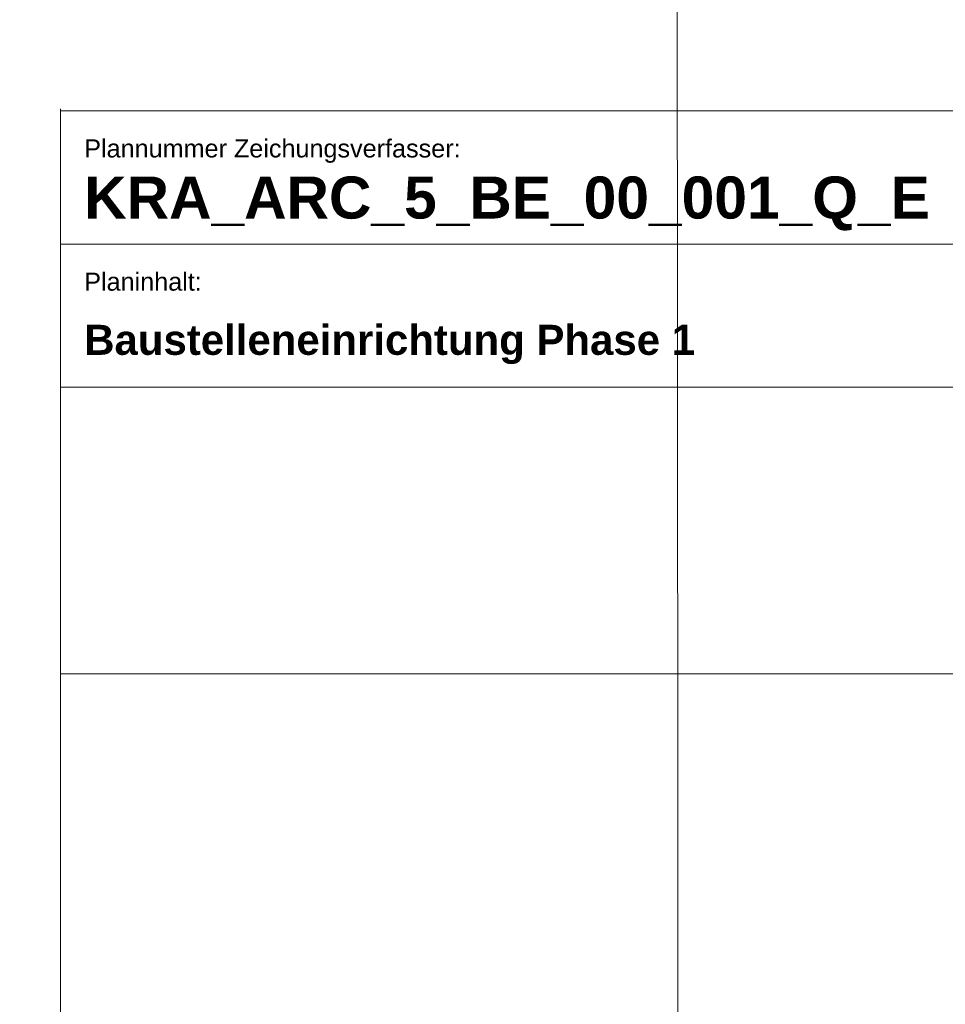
# Model space of a CAD drawing. Header units: metres. Extents: x -5569892 to 1712241, y -5568463 to 2085.
# Tile 39 of 70: x 166 to 205, y -182 to -141. Entities that reach past the tile are written whole.
import ezdxf

# ---------------------------------------------------------------- set-up
doc = ezdxf.new("R2010")
doc.units = ezdxf.units.M
doc.header["$LTSCALE"] = 0.5
for name, color, linetype, lineweight in [('70 -74 Zeichnungsblatt- 4 Plankopf Linie', 7, 'Continuous', 13), ('70 -74 Zeichnungsblatt- 5 Plankopf Text', 7, 'Continuous', 18), ('99.03_ALKIS (Januar 2020)-Gebäude', 7, 'Continuous', 9), ('Keine', 7, 'Continuous', 9)]:
    doc.layers.add(name, color=color, linetype=linetype, lineweight=lineweight)
doc.styles.add('Arial', font='arial.ttf')
doc.styles.add('Arial (bold)', font='arialbd.ttf')

# ---------------------------------------------------------------- blocks, each defined once
blk = doc.blocks.new('_23-07-06_Massenplan_TB_Weiterführende Schule (3D)')
at = {"layer": '99.03_ALKIS (Januar 2020)-Gebäude', "flags": 128}
blk.add_lwpolyline([(185.491, -140.236), (117.873, -140.312), (117.867, -137.695), (109.873, -137.701), (109.992, -210.381), (93.572, -210.439), (93.496, -146.103), (62.736, -146.148), (62.694, -129.712), (93.457, -129.676), (93.445, -128.654), (109.86, -128.641), (109.876, -130.324), (117.855, -130.334), (117.842, -123.626), (185.474, -123.555), (185.486, -130.264), (193.486, -130.245), (193.482, -128.568), (209.868, -128.533), (209.965, -210.266), (193.538, -210.304), (193.478, -137.666), (185.497, -137.678)], close=True, dxfattribs=at)
blk = doc.blocks.new('Gruppe-502')
at = {"layer": '70 -74 Zeichnungsblatt- 4 Plankopf Linie'}
for p, q in [((0.409446, -0.12334), (0.409446, -0.4155)), ((0.589446, -0.1235), (0.409446, -0.1235)), ((0.589446, -0.13466), (0.409446, -0.13466)), ((0.589446, -0.14666), (0.409446, -0.14666)), ((0.589446, -0.17066), (0.409446, -0.17066))]:
    blk.add_line(p, q, dxfattribs=at)
at = {"layer": '70 -74 Zeichnungsblatt- 5 Plankopf Text', "char_height": 0.00151045, "attachment_point": 1, "line_spacing_factor": 0.970891, "style": 'Arial'}
for s, insert in [('Plannummer Zeichungsverfasser: ', (0.411446, -0.125895)), ('Planinhalt:', (0.411446, -0.137055))]:
    blk.add_mtext(s, dxfattribs=dict(at, insert=insert))
at = {"layer": '70 -74 Zeichnungsblatt- 5 Plankopf Text', "attachment_point": 1, "line_spacing_factor": 0.996218, "style": 'Arial (bold)'}
for s, insert, char_height, width in [('KRA_ARC_5_BE_00_001_Q_E', (0.411446, -0.129003), 0.0035241, 0.16121158), ('Baustelleneinrichtung Phase 1', (0.411446, -0.141424), 0.00251722, 0.089)]:
    blk.add_mtext(s, dxfattribs=dict(at, insert=insert, char_height=char_height, width=width))
blk = doc.blocks.new('Plankopf')
at = {"layer": '70 -74 Zeichnungsblatt- 4 Plankopf Linie', "color": 7, "transparency": 33554687}
blk.add_blockref('Gruppe-502', (0, 0), dxfattribs=at)
at = {"layer": '70 -74 Zeichnungsblatt- 4 Plankopf Linie', "color": 0, "flags": 1}
for tag in ['Auftraggeber', 'Auftraggeber_Zusatz_-1-', 'Auftraggeber_Zusatz_-2-', 'Approval', 'Approval', 'Approval', 'Approval', 'Approval', 'Approval', 'AR_Genehmigt_-_Datum', 'Auto_Generate_Page_Number', 'Auto_Total_Num_Sheets', 'Architekt', 'Architekt_Zusatz_-1-', 'Architekt_Zusatz_-2-', 'Approval', 'Teil', 'Total_Num_Sheets', 'Tragwerksplanung', 'Tragwerksplanung_Zusatz_-1-', 'Tragwerksplanung_Zusatz_-2-', 'TGA', 'TGA_Zusatz_-1-', 'TGA_Zusatz_-2-', 'Scale', 'Sheet_Number', 'Sheet_Title', 'Status', 'Zone', 'Zone', 'Zone', 'Zone', 'Zone', 'Zone', 'Zone', 'Geschäftszeichen', 'Current_Plot_Date', 'Gewerk', 'Landschaftsarchitekt', 'Landschaftsarchitekten_Zusatz-1-', 'Landschaftsarchitekten_Zusatz_-2-', 'Papiermaße', 'Number', 'Publish_Date', 'Number', 'Publish_Date', 'Number', 'Publish_Date', 'Number', 'Publish_Date', 'Number', 'Publish_Date', 'Number', 'Publish_Date', 'Planungsgrundlagen', 'Plot_Date_Format', 'BH_Genehmigt_-_Datum', 'Ebene', 'Page_Number', 'Plannummer_Fachplaner', 'File_Name', 'File_Name_Include_Path', 'Projektname_Zusatz', 'Project_Address', 'Höhe_üNHN', 'Leistungsphase', 'Number', 'Publish_Date', 'Recipients', 'Recipients', 'Recipients', 'Recipients', 'Recipients', 'Recipients', 'Project_Date', 'Project_ID', 'Project_Name', 'Recipients', 'Date', 'Note', 'Date', 'Note', 'Date', 'Note', 'Date', 'Note', 'Date', 'Note', 'Date', 'Note', 'Format', 'Date', 'Date', 'Note']:
    blk.add_attdef(tag, (-0.5945, -0.4205), '', height=0.00018, dxfattribs=at)

msp = doc.modelspace()

# ---------------------------------------------------------------- block references
at = {"layer": 'Keine', "color": 1}
msp.add_blockref('_23-07-06_Massenplan_TB_Weiterführende Schule (3D)', (0, 0), dxfattribs=at)

# ---------------------------------------------------------------- next in the draw order: block references
at = {"layer": '70 -74 Zeichnungsblatt- 4 Plankopf Linie', "xscale": 500, "yscale": 500, "zscale": 500}
msp.add_blockref('Plankopf', (-37.093, -82.948), dxfattribs=at)

doc.saveas('drawing.dxf')
